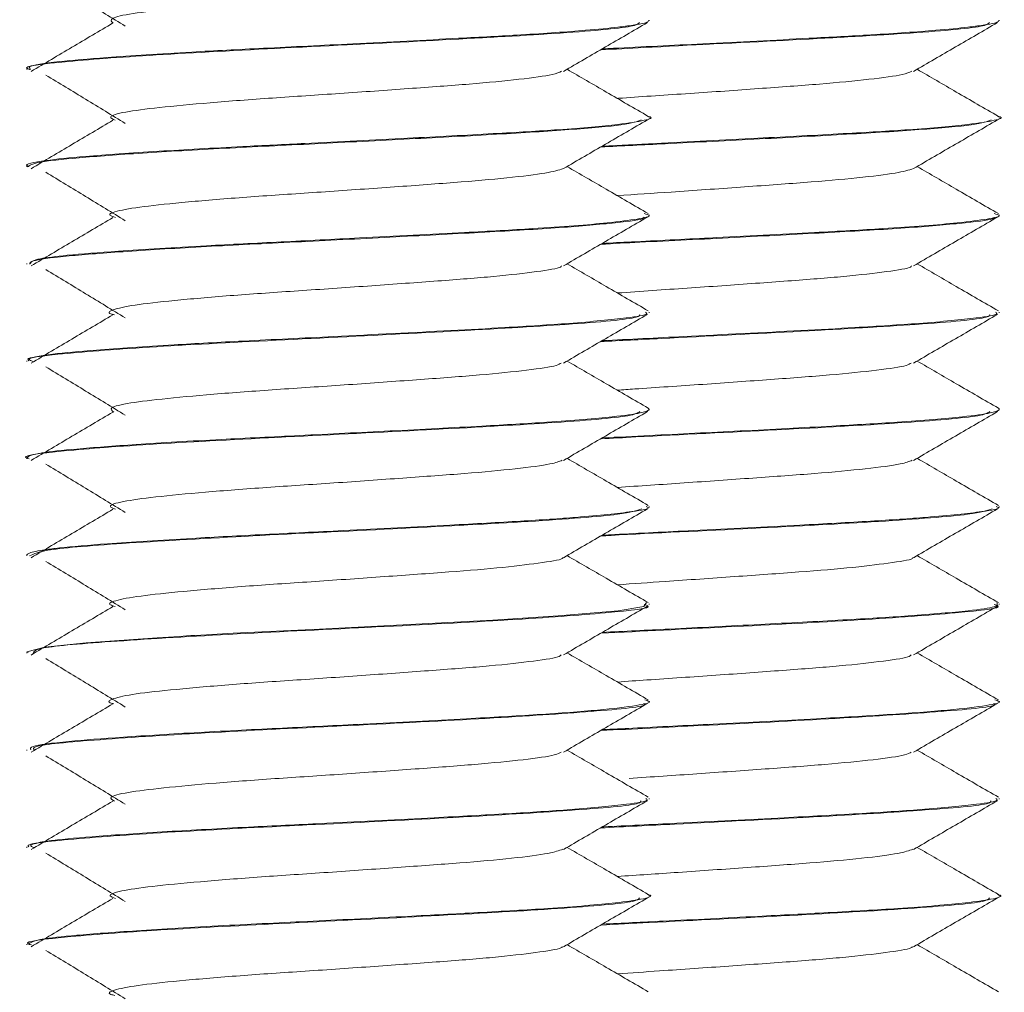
# Model space of a CAD drawing. Header units: millimetres. Extents: x -319 to 825, y -1612 to -168.
# Tile 19 of 41: x -15 to -2, y -229 to -216. Entities that reach past the tile are written whole.
import ezdxf

# ---------------------------------------------------------------- set-up
doc = ezdxf.new("R2010")
doc.units = ezdxf.units.MM

msp = doc.modelspace()

# ---------------------------------------------------------------- linework, layer by layer
at = {"color": 7, "linetype": 'Continuous', "lineweight": 15}
for p, q in [((-6.598, -216.242), (-6.598, -216.233)), ((-2.098, -216.242), (-2.098, -216.233)), ((-14.598, -216.857), (-14.598, -216.867)), ((-6.598, -217.493), (-6.598, -217.483)), ((-2.098, -217.493), (-2.098, -217.483)), ((-14.598, -218.108), (-14.598, -218.118)), ((-6.598, -218.743), (-6.598, -218.733)), ((-2.098, -218.743), (-2.098, -218.733)), ((-14.598, -219.358), (-14.598, -219.368)), ((-6.598, -219.992), (-6.598, -219.983)), ((-2.098, -219.992), (-2.098, -219.983)), ((-14.598, -220.608), (-14.598, -220.617)), ((-6.598, -221.242), (-6.598, -221.233)), ((-2.098, -221.242), (-2.098, -221.233)), ((-14.598, -221.858), (-14.598, -221.868)), ((-6.598, -222.493), (-6.598, -222.483)), ((-2.098, -222.493), (-2.098, -222.483)), ((-14.598, -223.108), (-14.598, -223.118)), ((-6.598, -223.743), (-6.598, -223.733)), ((-2.098, -223.743), (-2.098, -223.733)), ((-14.598, -224.358), (-14.598, -224.368)), ((-6.598, -224.993), (-6.598, -224.983)), ((-2.098, -224.993), (-2.098, -224.983)), ((-14.598, -225.608), (-14.598, -225.617)), ((-6.598, -226.242), (-6.598, -226.233)), ((-2.098, -226.242), (-2.098, -226.233)), ((-14.598, -226.858), (-14.598, -226.867)), ((-6.598, -227.492), (-6.598, -227.482)), ((-2.098, -227.492), (-2.098, -227.482)), ((-14.598, -228.108), (-14.598, -228.117))]:
    msp.add_line(p, q, dxfattribs=at)
at = {"color": 7, "linetype": 'Continuous', "lineweight": 15, "flags": 128}
msp.add_lwpolyline([(-6.629, -223.718), (-6.665, -223.769), (-6.997, -223.821), (-7.766, -223.889), (-8.607, -223.941), (-9.677, -223.998), (-10.836, -224.057), (-11.945, -224.112), (-12.219, -224.127), (-12.361, -224.135), (-12.434, -224.139), (-12.471, -224.141), (-12.48, -224.142), (-12.484, -224.142), (-12.485, -224.142), (-12.485, -224.142), (-12.485, -224.142), (-12.485, -224.142), (-12.485, -224.142), (-12.486, -224.142), (-12.486, -224.142), (-12.49, -224.142), (-12.544, -224.145), (-12.635, -224.151), (-12.922, -224.168), (-13.833, -224.233), (-14.366, -224.288), (-14.595, -224.35), (-14.58, -224.358)], dxfattribs=at)
at = {"color": 7, "linetype": 'Continuous', "lineweight": 15}
for points, knots in [([(-13.488, -216.269), (-13.508, -216.249), (-13.549, -216.208), (-13.269, -216.146), (-12.763, -216.089), (-12.058, -216.026), (-11.218, -215.967), (-10.322, -215.907), (-9.453, -215.844), (-8.683, -215.787), (-8.104, -215.725), (-7.771, -215.676), (-7.739, -215.647), (-7.729, -215.638)], [0, 0, 0, 0, 0.095702, 0.192025, 0.286657, 0.383442, 0.478586, 0.574264, 0.670899, 0.765426, 0.862036, 0.95777, 1, 1, 1, 1]), ([(-14.353, -215.687), (-14.182, -215.79), (-13.84, -215.998), (-13.5, -216.205), (-13.331, -216.309)], [0, 0, 0, 0, 0.500062, 1, 1, 1, 1]), ([(-14.549, -216.867), (-14.565, -216.863), (-14.692, -216.829), (-14.142, -216.763), (-12.933, -216.673), (-11.178, -216.584), (-9.316, -216.491), (-7.744, -216.404), (-6.787, -216.324), (-6.738, -216.279), (-6.721, -216.263)], [0, 0, 0, 0, 0.02107, 0.17142, 0.321097, 0.470195, 0.621042, 0.769656, 0.920586, 1, 1, 1, 1]), ([(-6.602, -216.233), (-6.603, -216.238), (-6.604, -216.262), (-6.727, -216.286), (-6.912, -216.311), (-7.072, -216.331), (-7.457, -216.368), (-8.153, -216.417), (-9.171, -216.472), (-10.323, -216.532), (-11.512, -216.591), (-12.62, -216.647), (-13.551, -216.708), (-14.248, -216.767), (-14.595, -216.817), (-14.562, -216.848), (-14.552, -216.857)], [0, 0, 0, 0, 0.022327, 0.113695, 0.124576, 0.143798, 0.20717, 0.300122, 0.3735, 0.484979, 0.576978, 0.655891, 0.766532, 0.852662, 0.955367, 1, 1, 1, 1]), ([(-13.49, -216.268), (-13.665, -216.372), (-14.017, -216.58), (-14.367, -216.787), (-14.542, -216.891)], [0, 0, 0, 0, 0.499938, 1, 1, 1, 1]), ([(-7.698, -216.89), (-7.518, -216.785), (-7.159, -216.576), (-6.799, -216.368), (-6.619, -216.263)], [0, 0, 0, 0, 0.499696, 1, 1, 1, 1]), ([(-7.223, -216.613), (-7.04, -216.604), (-6.299, -216.564), (-4.804, -216.49), (-3.248, -216.404), (-2.287, -216.324), (-2.238, -216.279), (-2.221, -216.263)], [0, 0, 0, 0, 0.085473, 0.345858, 0.602389, 0.862921, 1, 1, 1, 1]), ([(-2.102, -216.233), (-2.103, -216.238), (-2.104, -216.262), (-2.227, -216.286), (-2.412, -216.311), (-2.571, -216.331), (-2.957, -216.368), (-3.653, -216.417), (-4.672, -216.472), (-5.816, -216.532), (-6.746, -216.577), (-7.152, -216.598), (-7.201, -216.601)], [0, 0, 0, 0, 0.037871, 0.192843, 0.211302, 0.243904, 0.351392, 0.509055, 0.633515, 0.8226, 0.978645, 1, 1, 1, 1]), ([(-3.198, -216.89), (-3.018, -216.785), (-2.659, -216.576), (-2.299, -216.368), (-2.119, -216.263)], [0, 0, 0, 0, 0.499696, 1, 1, 1, 1]), ([(-14.353, -216.937), (-14.182, -217.04), (-13.84, -217.248), (-13.5, -217.455), (-13.331, -217.559)], [0, 0, 0, 0, 0.50005, 1, 1, 1, 1]), ([(-13.462, -217.519), (-13.493, -217.504), (-13.565, -217.47), (-13.364, -217.412), (-12.924, -217.355), (-12.265, -217.293), (-11.455, -217.232), (-10.565, -217.174), (-9.683, -217.111), (-8.878, -217.053), (-8.239, -216.992), (-7.825, -216.936), (-7.752, -216.902), (-7.722, -216.888)], [0, 0, 0, 0, 0.069948, 0.166547, 0.260979, 0.357316, 0.453179, 0.547916, 0.644602, 0.739278, 0.835222, 0.931503, 1, 1, 1, 1]), ([(-6.608, -217.468), (-6.788, -217.364), (-7.136, -217.162), (-7.484, -216.96), (-7.652, -216.863)], [0, 0, 0, 0, 0.517443, 1, 1, 1, 1]), ([(-7.006, -217.237), (-6.984, -217.236), (-6.699, -217.214), (-6.058, -217.174), (-5.184, -217.111), (-4.377, -217.053), (-3.74, -216.992), (-3.325, -216.936), (-3.252, -216.902), (-3.222, -216.888)], [0, 0, 0, 0, 0.014645, 0.185359, 0.359585, 0.530188, 0.703075, 0.876571, 1, 1, 1, 1]), ([(-2.108, -217.468), (-2.288, -217.364), (-2.636, -217.162), (-2.984, -216.96), (-3.152, -216.863)], [0, 0, 0, 0, 0.517432, 1, 1, 1, 1]), ([(-6.613, -217.468), (-6.611, -217.469), (-6.53, -217.486), (-6.653, -217.521), (-6.97, -217.575), (-7.665, -217.636), (-8.611, -217.692), (-9.731, -217.751), (-10.858, -217.809), (-11.955, -217.862), (-12.967, -217.919), (-13.848, -217.98), (-14.408, -218.038), (-14.641, -218.082), (-14.587, -218.106), (-14.582, -218.108)], [0, 0, 0, 0, 0.0020862, 0.0779344, 0.1638749, 0.2662553, 0.3486996, 0.440952, 0.5439419, 0.6080963, 0.7018167, 0.805058, 0.8900784, 0.9896239, 1, 1, 1, 1]), ([(-14.587, -218.118), (-14.56, -218.098), (-14.503, -218.058), (-13.968, -218.001), (-13.147, -217.94), (-12.085, -217.878), (-10.888, -217.821), (-9.668, -217.758), (-8.526, -217.698), (-7.589, -217.639), (-6.852, -217.575), (-6.752, -217.534), (-6.701, -217.513)], [0, 0, 0, 0, 0.094968, 0.194062, 0.294005, 0.394716, 0.493315, 0.594136, 0.693825, 0.793154, 0.894074, 1, 1, 1, 1]), ([(-13.49, -217.518), (-13.665, -217.622), (-14.017, -217.83), (-14.367, -218.037), (-14.542, -218.141)], [0, 0, 0, 0, 0.499963, 1, 1, 1, 1]), ([(-7.698, -218.14), (-7.518, -218.035), (-7.159, -217.826), (-6.799, -217.618), (-6.619, -217.513)], [0, 0, 0, 0, 0.499696, 1, 1, 1, 1]), ([(-7.219, -217.861), (-6.946, -217.848), (-6.278, -217.815), (-5.166, -217.758), (-4.027, -217.698), (-3.088, -217.639), (-2.352, -217.575), (-2.252, -217.534), (-2.201, -217.513)], [0, 0, 0, 0, 0.121538, 0.296337, 0.469171, 0.641381, 0.816351, 1, 1, 1, 1]), ([(-2.113, -217.468), (-2.111, -217.469), (-2.03, -217.486), (-2.153, -217.521), (-2.47, -217.575), (-3.165, -217.636), (-4.111, -217.692), (-5.23, -217.751), (-6.32, -217.806), (-6.974, -217.839), (-7.2, -217.85)], [0, 0, 0, 0, 0.003485, 0.130249, 0.273878, 0.444988, 0.582776, 0.736958, 0.90908, 1, 1, 1, 1]), ([(-3.198, -218.14), (-3.018, -218.035), (-2.659, -217.826), (-2.299, -217.618), (-2.119, -217.513)], [0, 0, 0, 0, 0.499696, 1, 1, 1, 1]), ([(-14.353, -218.187), (-14.182, -218.29), (-13.84, -218.498), (-13.5, -218.705), (-13.331, -218.809)], [0, 0, 0, 0, 0.500062, 1, 1, 1, 1]), ([(-13.457, -218.768), (-13.484, -218.759), (-13.574, -218.731), (-13.439, -218.679), (-13.07, -218.621), (-12.461, -218.56), (-11.686, -218.498), (-10.81, -218.441), (-9.917, -218.378), (-9.083, -218.318), (-8.392, -218.259), (-7.887, -218.196), (-7.76, -218.158), (-7.698, -218.139)], [0, 0, 0, 0, 0.043151, 0.139962, 0.234975, 0.33081, 0.427381, 0.521918, 0.618595, 0.714183, 0.809424, 0.906196, 1, 1, 1, 1]), ([(-6.608, -218.718), (-6.788, -218.614), (-7.136, -218.412), (-7.484, -218.21), (-7.652, -218.113)], [0, 0, 0, 0, 0.517455, 1, 1, 1, 1]), ([(-7.006, -218.487), (-6.777, -218.472), (-6.26, -218.437), (-5.416, -218.378), (-4.584, -218.318), (-3.892, -218.259), (-3.387, -218.196), (-3.26, -218.158), (-3.198, -218.139)], [0, 0, 0, 0, 0.138749, 0.312911, 0.485109, 0.656677, 0.831011, 1, 1, 1, 1]), ([(-2.108, -218.718), (-2.288, -218.614), (-2.636, -218.412), (-2.984, -218.21), (-3.152, -218.113)], [0, 0, 0, 0, 0.517444, 1, 1, 1, 1]), ([(-14.557, -219.368), (-14.557, -219.354), (-14.557, -219.32), (-14.139, -219.265), (-13.398, -219.208), (-12.391, -219.144), (-11.221, -219.087), (-9.994, -219.025), (-8.824, -218.963), (-7.808, -218.906), (-7.074, -218.843), (-6.677, -218.797), (-6.664, -218.77), (-6.661, -218.763)], [0, 0, 0, 0, 0.0675087, 0.1673659, 0.2663145, 0.3671569, 0.4658324, 0.566035, 0.6663674, 0.7649592, 0.8657798, 0.9648828, 1, 1, 1, 1]), ([(-6.66, -218.718), (-6.634, -218.725), (-6.55, -218.749), (-6.729, -218.787), (-7.159, -218.845), (-7.941, -218.905), (-9.055, -218.966), (-10.189, -219.025), (-11.334, -219.082), (-12.423, -219.136), (-13.396, -219.197), (-14.069, -219.25), (-14.513, -219.303), (-14.538, -219.338), (-14.553, -219.358)], [0, 0, 0, 0, 0.033504, 0.109606, 0.186527, 0.300779, 0.380951, 0.489711, 0.568259, 0.646991, 0.754732, 0.839315, 0.906912, 1, 1, 1, 1]), ([(-13.49, -218.768), (-13.665, -218.872), (-14.017, -219.08), (-14.367, -219.287), (-14.542, -219.391)], [0, 0, 0, 0, 0.499938, 1, 1, 1, 1]), ([(-7.698, -219.39), (-7.518, -219.285), (-7.159, -219.076), (-6.799, -218.868), (-6.619, -218.763)], [0, 0, 0, 0, 0.499696, 1, 1, 1, 1]), ([(-7.22, -219.112), (-7.054, -219.103), (-6.506, -219.075), (-5.49, -219.025), (-4.325, -218.963), (-3.308, -218.906), (-2.574, -218.843), (-2.177, -218.797), (-2.164, -218.77), (-2.161, -218.763)], [0, 0, 0, 0, 0.075381, 0.248827, 0.422497, 0.593154, 0.767671, 0.939212, 1, 1, 1, 1]), ([(-2.16, -218.718), (-2.134, -218.725), (-2.05, -218.749), (-2.229, -218.787), (-2.659, -218.845), (-3.441, -218.905), (-4.556, -218.966), (-5.685, -219.025), (-6.635, -219.072), (-7.077, -219.094), (-7.201, -219.101)], [0, 0, 0, 0, 0.055934, 0.182983, 0.311399, 0.50214, 0.635981, 0.817553, 0.948685, 1, 1, 1, 1]), ([(-3.198, -219.39), (-3.018, -219.285), (-2.659, -219.076), (-2.299, -218.868), (-2.119, -218.763)], [0, 0, 0, 0, 0.499696, 1, 1, 1, 1]), ([(-14.353, -219.437), (-14.182, -219.54), (-13.84, -219.748), (-13.5, -219.955), (-13.331, -220.059)], [0, 0, 0, 0, 0.50005, 1, 1, 1, 1]), ([(-13.471, -220.018), (-13.485, -220.015), (-13.578, -219.992), (-13.493, -219.946), (-13.198, -219.886), (-12.644, -219.827), (-11.911, -219.764), (-11.053, -219.707), (-10.156, -219.645), (-9.301, -219.583), (-8.557, -219.526), (-8.022, -219.463), (-7.737, -219.419), (-7.725, -219.394), (-7.723, -219.389)], [0, 0, 0, 0, 0.016525, 0.11318, 0.209142, 0.304226, 0.401142, 0.495964, 0.592261, 0.688682, 0.783423, 0.880315, 0.97555, 1, 1, 1, 1]), ([(-6.608, -219.968), (-6.788, -219.864), (-7.136, -219.662), (-7.484, -219.46), (-7.652, -219.363)], [0, 0, 0, 0, 0.517443, 1, 1, 1, 1]), ([(-7.005, -219.738), (-6.855, -219.728), (-6.426, -219.697), (-5.653, -219.645), (-4.801, -219.583), (-4.056, -219.526), (-3.522, -219.463), (-3.237, -219.419), (-3.225, -219.394), (-3.223, -219.389)], [0, 0, 0, 0, 0.09299, 0.266277, 0.439785, 0.61027, 0.784626, 0.956003, 1, 1, 1, 1]), ([(-2.108, -219.968), (-2.288, -219.864), (-2.636, -219.662), (-2.984, -219.46), (-3.152, -219.363)], [0, 0, 0, 0, 0.517432, 1, 1, 1, 1]), ([(-6.646, -219.983), (-6.633, -219.991), (-6.595, -220.017), (-6.896, -220.063), (-7.511, -220.124), (-8.352, -220.178), (-9.36, -220.232), (-10.534, -220.293), (-11.764, -220.352), (-12.829, -220.41), (-13.699, -220.469), (-14.333, -220.527), (-14.609, -220.574), (-14.578, -220.602), (-14.571, -220.608)], [0, 0, 0, 0, 0.039873, 0.123026, 0.234152, 0.319856, 0.382007, 0.503937, 0.597964, 0.676433, 0.782602, 0.868557, 0.971631, 1, 1, 1, 1]), ([(-14.518, -220.617), (-14.542, -220.609), (-14.653, -220.571), (-14.029, -220.503), (-12.735, -220.411), (-10.946, -220.324), (-9.094, -220.229), (-7.587, -220.142), (-6.726, -220.067), (-6.72, -220.025), (-6.718, -220.013)], [0, 0, 0, 0, 0.03983, 0.189511, 0.339798, 0.488542, 0.639539, 0.788181, 0.938741, 1, 1, 1, 1]), ([(-13.49, -220.018), (-13.665, -220.122), (-14.017, -220.33), (-14.367, -220.537), (-14.542, -220.641)], [0, 0, 0, 0, 0.499963, 1, 1, 1, 1]), ([(-7.698, -220.64), (-7.518, -220.535), (-7.159, -220.326), (-6.799, -220.118), (-6.619, -220.013)], [0, 0, 0, 0, 0.499696, 1, 1, 1, 1]), ([(-7.222, -220.363), (-6.966, -220.35), (-6.14, -220.307), (-4.585, -220.229), (-3.09, -220.142), (-2.226, -220.067), (-2.22, -220.025), (-2.218, -220.013)], [0, 0, 0, 0, 0.117228, 0.377848, 0.634403, 0.894267, 1, 1, 1, 1]), ([(-2.146, -219.983), (-2.133, -219.991), (-2.095, -220.017), (-2.396, -220.063), (-3.011, -220.124), (-3.853, -220.178), (-4.86, -220.232), (-6.003, -220.291), (-6.851, -220.333), (-7.2, -220.35)], [0, 0, 0, 0, 0.0677009, 0.2088856, 0.3975642, 0.5430806, 0.6486047, 0.8556296, 1, 1, 1, 1]), ([(-3.198, -220.64), (-3.018, -220.535), (-2.659, -220.326), (-2.299, -220.118), (-2.119, -220.013)], [0, 0, 0, 0, 0.499696, 1, 1, 1, 1]), ([(-6.608, -221.218), (-6.788, -221.114), (-7.136, -220.912), (-7.484, -220.71), (-7.652, -220.613)], [0, 0, 0, 0, 0.517455, 1, 1, 1, 1]), ([(-2.108, -221.218), (-2.288, -221.114), (-2.636, -220.912), (-2.984, -220.71), (-3.152, -220.613)], [0, 0, 0, 0, 0.517444, 1, 1, 1, 1]), ([(-14.353, -220.687), (-14.182, -220.79), (-13.84, -220.998), (-13.5, -221.205), (-13.331, -221.309)], [0, 0, 0, 0, 0.500062, 1, 1, 1, 1]), ([(-13.478, -221.269), (-13.503, -221.251), (-13.555, -221.212), (-13.301, -221.151), (-12.816, -221.094), (-12.124, -221.031), (-11.293, -220.972), (-10.398, -220.913), (-9.525, -220.849), (-8.743, -220.792), (-8.144, -220.73), (-7.787, -220.679), (-7.744, -220.649), (-7.729, -220.638)], [0, 0, 0, 0, 0.088462, 0.184816, 0.279237, 0.375826, 0.471111, 0.566372, 0.662966, 0.757392, 0.853734, 0.949584, 1, 1, 1, 1]), ([(-7.005, -220.988), (-6.932, -220.983), (-6.589, -220.957), (-5.894, -220.913), (-5.026, -220.849), (-4.243, -220.792), (-3.645, -220.73), (-3.287, -220.679), (-3.244, -220.649), (-3.229, -220.638)], [0, 0, 0, 0, 0.046893, 0.218563, 0.392633, 0.5628, 0.736419, 0.909148, 1, 1, 1, 1]), ([(-6.609, -221.218), (-6.605, -221.222), (-6.579, -221.243), (-6.666, -221.279), (-7.075, -221.335), (-7.786, -221.394), (-8.789, -221.452), (-9.89, -221.51), (-11.055, -221.569), (-12.19, -221.623), (-13.199, -221.684), (-13.975, -221.742), (-14.325, -221.78), (-14.476, -221.807), (-14.571, -221.828), (-14.583, -221.846), (-14.592, -221.858)], [0, 0, 0, 0, 0.014364, 0.096922, 0.175215, 0.281841, 0.361449, 0.45861, 0.549391, 0.630363, 0.730221, 0.820509, 0.902264, 0.918141, 0.945737, 1, 1, 1, 1]), ([(-2.109, -221.218), (-2.105, -221.222), (-2.079, -221.243), (-2.166, -221.279), (-2.575, -221.335), (-3.286, -221.394), (-4.289, -221.452), (-5.388, -221.51), (-6.424, -221.562), (-6.998, -221.59), (-7.2, -221.601)], [0, 0, 0, 0, 0.0239963, 0.1619156, 0.2927111, 0.4708393, 0.603832, 0.7661459, 0.9178043, 1, 1, 1, 1]), ([(-14.567, -221.868), (-14.577, -221.865), (-14.709, -221.833), (-14.189, -221.768), (-13.022, -221.678), (-11.284, -221.589), (-9.42, -221.496), (-7.82, -221.409), (-6.816, -221.328), (-6.744, -221.28), (-6.717, -221.263)], [0, 0, 0, 0, 0.0125, 0.163086, 0.312505, 0.461809, 0.612493, 0.761139, 0.912147, 1, 1, 1, 1]), ([(-13.49, -221.268), (-13.665, -221.372), (-14.017, -221.58), (-14.367, -221.787), (-14.542, -221.891)], [0, 0, 0, 0, 0.499938, 1, 1, 1, 1]), ([(-7.698, -221.89), (-7.518, -221.785), (-7.159, -221.576), (-6.799, -221.368), (-6.619, -221.263)], [0, 0, 0, 0, 0.499696, 1, 1, 1, 1]), ([(-7.222, -221.613), (-7.073, -221.605), (-6.372, -221.567), (-4.905, -221.496), (-3.324, -221.409), (-2.316, -221.328), (-2.244, -221.28), (-2.217, -221.263)], [0, 0, 0, 0, 0.070638, 0.330842, 0.587528, 0.848293, 1, 1, 1, 1]), ([(-3.198, -221.89), (-3.018, -221.785), (-2.659, -221.576), (-2.299, -221.368), (-2.119, -221.263)], [0, 0, 0, 0, 0.499696, 1, 1, 1, 1]), ([(-6.608, -222.468), (-6.788, -222.364), (-7.136, -222.162), (-7.484, -221.96), (-7.652, -221.863)], [0, 0, 0, 0, 0.517443, 1, 1, 1, 1]), ([(-2.108, -222.468), (-2.288, -222.364), (-2.636, -222.162), (-2.984, -221.96), (-3.152, -221.863)], [0, 0, 0, 0, 0.517432, 1, 1, 1, 1]), ([(-14.353, -221.937), (-14.182, -222.04), (-13.84, -222.248), (-13.5, -222.455), (-13.331, -222.559)], [0, 0, 0, 0, 0.500074, 1, 1, 1, 1]), ([(-13.458, -222.518), (-13.489, -222.506), (-13.568, -222.473), (-13.39, -222.417), (-12.972, -222.36), (-12.328, -222.298), (-11.529, -222.237), (-10.642, -222.18), (-9.756, -222.116), (-8.942, -222.058), (-8.286, -221.998), (-7.843, -221.939), (-7.754, -221.904), (-7.715, -221.888)], [0, 0, 0, 0, 0.061456, 0.158112, 0.252627, 0.348793, 0.444867, 0.539441, 0.636114, 0.73098, 0.826684, 0.923111, 1, 1, 1, 1]), ([(-7.007, -222.237), (-6.722, -222.218), (-6.145, -222.179), (-5.255, -222.116), (-4.442, -222.058), (-3.786, -221.998), (-3.343, -221.939), (-3.254, -221.904), (-3.215, -221.888)], [0, 0, 0, 0, 0.169883, 0.344127, 0.515115, 0.687612, 0.86141, 1, 1, 1, 1]), ([(-6.634, -222.483), (-6.623, -222.488), (-6.568, -222.51), (-6.827, -222.553), (-7.385, -222.614), (-8.243, -222.672), (-9.249, -222.726), (-10.402, -222.786), (-11.543, -222.842), (-12.61, -222.897), (-13.541, -222.958), (-14.102, -223.004), (-14.419, -223.044), (-14.551, -223.072), (-14.594, -223.096), (-14.597, -223.105), (-14.598, -223.108)], [0, 0, 0, 0, 0.0221482, 0.1067567, 0.2223683, 0.3001596, 0.3826905, 0.4941837, 0.5754209, 0.6547367, 0.7649232, 0.8519004, 0.889518, 0.9574211, 0.9847948, 1, 1, 1, 1]), ([(-2.134, -222.483), (-2.123, -222.488), (-2.068, -222.51), (-2.327, -222.553), (-2.886, -222.614), (-3.743, -222.672), (-4.75, -222.726), (-5.896, -222.786), (-6.779, -222.828), (-7.147, -222.848), (-7.201, -222.851)], [0, 0, 0, 0, 0.037593, 0.181219, 0.377473, 0.509526, 0.649624, 0.838885, 0.976787, 1, 1, 1, 1]), ([(-14.562, -223.118), (-14.51, -223.09), (-14.401, -223.031), (-13.263, -222.946), (-11.624, -222.854), (-9.749, -222.763), (-8.075, -222.675), (-6.915, -222.588), (-6.758, -222.536), (-6.689, -222.513)], [0, 0, 0, 0, 0.136533, 0.285301, 0.43542, 0.585211, 0.734138, 0.884994, 1, 1, 1, 1]), ([(-13.49, -222.518), (-13.665, -222.622), (-14.017, -222.83), (-14.367, -223.037), (-14.542, -223.141)], [0, 0, 0, 0, 0.499963, 1, 1, 1, 1]), ([(-7.698, -223.14), (-7.518, -223.035), (-7.159, -222.826), (-6.799, -222.618), (-6.619, -222.513)], [0, 0, 0, 0, 0.499696, 1, 1, 1, 1]), ([(-7.22, -222.862), (-7.175, -222.859), (-6.598, -222.826), (-5.228, -222.763), (-3.58, -222.675), (-2.414, -222.588), (-2.257, -222.536), (-2.189, -222.513)], [0, 0, 0, 0, 0.02215, 0.281586, 0.539527, 0.800808, 1, 1, 1, 1]), ([(-3.198, -223.14), (-3.018, -223.035), (-2.659, -222.826), (-2.299, -222.618), (-2.119, -222.513)], [0, 0, 0, 0, 0.499696, 1, 1, 1, 1]), ([(-13.459, -223.768), (-13.484, -223.761), (-13.576, -223.735), (-13.459, -223.684), (-13.112, -223.625), (-12.52, -223.566), (-11.758, -223.503), (-10.887, -223.446), (-9.992, -223.383), (-9.152, -223.323), (-8.437, -223.265), (-7.949, -223.201), (-7.704, -223.162), (-7.706, -223.141), (-7.706, -223.139)], [0, 0, 0, 0, 0.034756, 0.131618, 0.226973, 0.322632, 0.419408, 0.514042, 0.610698, 0.706645, 0.801736, 0.898643, 0.993454, 1, 1, 1, 1]), ([(-6.608, -223.718), (-6.788, -223.614), (-7.136, -223.412), (-7.484, -223.21), (-7.652, -223.113)], [0, 0, 0, 0, 0.517455, 1, 1, 1, 1]), ([(-7.006, -223.488), (-6.802, -223.474), (-6.313, -223.44), (-5.49, -223.383), (-4.653, -223.323), (-3.936, -223.265), (-3.449, -223.201), (-3.204, -223.162), (-3.206, -223.141), (-3.206, -223.139)], [0, 0, 0, 0, 0.124479, 0.298618, 0.471481, 0.642796, 0.817394, 0.988204, 1, 1, 1, 1]), ([(-2.108, -223.718), (-2.288, -223.614), (-2.636, -223.412), (-2.984, -223.21), (-3.152, -223.113)], [0, 0, 0, 0, 0.517444, 1, 1, 1, 1]), ([(-14.353, -223.187), (-14.182, -223.29), (-13.84, -223.498), (-13.5, -223.705), (-13.331, -223.809)], [0, 0, 0, 0, 0.500062, 1, 1, 1, 1]), ([(-13.49, -223.768), (-13.665, -223.872), (-14.017, -224.08), (-14.367, -224.287), (-14.542, -224.391)], [0, 0, 0, 0, 0.499938, 1, 1, 1, 1]), ([(-14.515, -224.368), (-14.505, -224.345), (-14.483, -224.292), (-13.509, -224.213), (-11.95, -224.119), (-10.091, -224.031), (-8.324, -223.94), (-7.09, -223.848), (-6.517, -223.785), (-6.641, -223.749), (-6.661, -223.743)], [0, 0, 0, 0, 0.105835, 0.249455, 0.395243, 0.539317, 0.683986, 0.829262, 0.973033, 1, 1, 1, 1]), ([(-7.698, -224.39), (-7.518, -224.285), (-7.159, -224.076), (-6.799, -223.868), (-6.619, -223.763)], [0, 0, 0, 0, 0.499672, 1, 1, 1, 1]), ([(-7.218, -224.111), (-6.681, -224.084), (-5.546, -224.028), (-3.821, -223.94), (-2.591, -223.848), (-2.016, -223.785), (-2.141, -223.749), (-2.161, -223.743)], [0, 0, 0, 0, 0.220017, 0.464958, 0.710926, 0.954343, 1, 1, 1, 1]), ([(-2.129, -223.718), (-2.121, -223.735), (-2.105, -223.771), (-2.488, -223.825), (-3.159, -223.885), (-4.109, -223.942), (-5.167, -223.998), (-6.25, -224.053), (-6.914, -224.086), (-7.2, -224.1)], [0, 0, 0, 0, 0.1328976, 0.2716402, 0.4450204, 0.5831351, 0.7332832, 0.8850646, 1, 1, 1, 1]), ([(-3.198, -224.39), (-3.018, -224.285), (-2.659, -224.076), (-2.299, -223.868), (-2.119, -223.763)], [0, 0, 0, 0, 0.499672, 1, 1, 1, 1]), ([(-13.48, -225.018), (-13.487, -225.016), (-13.578, -224.995), (-13.505, -224.951), (-13.236, -224.89), (-12.698, -224.833), (-11.979, -224.769), (-11.129, -224.712), (-10.232, -224.651), (-9.371, -224.588), (-8.614, -224.531), (-8.058, -224.468), (-7.752, -224.422), (-7.732, -224.395), (-7.727, -224.389)], [0, 0, 0, 0, 0.008178, 0.104685, 0.200881, 0.295774, 0.392699, 0.487686, 0.583766, 0.680351, 0.775012, 0.871841, 0.967352, 1, 1, 1, 1]), ([(-6.608, -224.968), (-6.788, -224.864), (-7.136, -224.662), (-7.484, -224.46), (-7.652, -224.363)], [0, 0, 0, 0, 0.517443, 1, 1, 1, 1]), ([(-7.005, -224.738), (-6.88, -224.729), (-6.478, -224.701), (-5.729, -224.651), (-4.871, -224.588), (-4.114, -224.531), (-3.558, -224.468), (-3.252, -224.422), (-3.232, -224.395), (-3.227, -224.389)], [0, 0, 0, 0, 0.078487, 0.25131, 0.42504, 0.59531, 0.769477, 0.941274, 1, 1, 1, 1]), ([(-2.108, -224.968), (-2.288, -224.864), (-2.636, -224.662), (-2.984, -224.46), (-3.152, -224.363)], [0, 0, 0, 0, 0.517432, 1, 1, 1, 1]), ([(-14.353, -224.437), (-14.182, -224.54), (-13.84, -224.748), (-13.5, -224.955), (-13.331, -225.059)], [0, 0, 0, 0, 0.500074, 1, 1, 1, 1]), ([(-6.654, -224.968), (-6.631, -224.974), (-6.542, -224.999), (-6.741, -225.041), (-7.206, -225.098), (-7.982, -225.157), (-9.01, -225.213), (-10.157, -225.273), (-11.152, -225.323), (-11.854, -225.357), (-12.573, -225.396), (-13.382, -225.446), (-14.124, -225.504), (-14.561, -225.558), (-14.551, -225.594), (-14.547, -225.608)], [0, 0, 0, 0, 0.0286602, 0.1128663, 0.2045282, 0.2952307, 0.3789318, 0.4858868, 0.5667859, 0.6094862, 0.6549903, 0.7480242, 0.8360934, 0.9364086, 1, 1, 1, 1]), ([(-13.49, -225.018), (-13.665, -225.122), (-14.017, -225.33), (-14.367, -225.537), (-14.542, -225.641)], [0, 0, 0, 0, 0.499963, 1, 1, 1, 1]), ([(-14.495, -225.617), (-14.511, -225.6), (-14.556, -225.553), (-13.733, -225.48), (-12.269, -225.385), (-10.428, -225.298), (-8.616, -225.205), (-7.28, -225.116), (-6.602, -225.052), (-6.662, -225.017), (-6.669, -225.013)], [0, 0, 0, 0, 0.081933, 0.230545, 0.381415, 0.529937, 0.680358, 0.829631, 0.97877, 1, 1, 1, 1]), ([(-7.698, -225.64), (-7.518, -225.535), (-7.159, -225.326), (-6.799, -225.118), (-6.619, -225.013)], [0, 0, 0, 0, 0.499696, 1, 1, 1, 1]), ([(-7.22, -225.362), (-6.796, -225.341), (-5.781, -225.29), (-4.111, -225.205), (-2.781, -225.116), (-2.102, -225.052), (-2.162, -225.017), (-2.169, -225.013)], [0, 0, 0, 0, 0.186936, 0.447116, 0.705314, 0.963274, 1, 1, 1, 1]), ([(-2.154, -224.968), (-2.131, -224.974), (-2.042, -224.999), (-2.241, -225.041), (-2.706, -225.098), (-3.482, -225.157), (-4.51, -225.213), (-5.655, -225.273), (-6.606, -225.321), (-7.07, -225.344), (-7.199, -225.35)], [0, 0, 0, 0, 0.047905, 0.188649, 0.341853, 0.493454, 0.633352, 0.812117, 0.947333, 1, 1, 1, 1]), ([(-3.198, -225.64), (-3.018, -225.535), (-2.659, -225.326), (-2.299, -225.118), (-2.119, -225.013)], [0, 0, 0, 0, 0.499696, 1, 1, 1, 1]), ([(-13.469, -226.269), (-13.498, -226.252), (-13.56, -226.216), (-13.331, -226.156), (-12.866, -226.099), (-12.19, -226.036), (-11.368, -225.976), (-10.475, -225.918), (-9.597, -225.855), (-8.804, -225.797), (-8.187, -225.736), (-7.804, -225.682), (-7.748, -225.65), (-7.727, -225.638)], [0, 0, 0, 0, 0.079929, 0.176417, 0.270815, 0.367308, 0.462878, 0.557872, 0.654529, 0.74904, 0.845219, 0.941288, 1, 1, 1, 1]), ([(-6.608, -226.218), (-6.788, -226.114), (-7.136, -225.912), (-7.484, -225.71), (-7.652, -225.613)], [0, 0, 0, 0, 0.517455, 1, 1, 1, 1]), ([(-6.855, -225.977), (-6.564, -225.957), (-5.978, -225.918), (-5.096, -225.855), (-4.305, -225.797), (-3.687, -225.736), (-3.304, -225.682), (-3.248, -225.65), (-3.227, -225.638)], [0, 0, 0, 0, 0.176858, 0.356812, 0.532773, 0.711835, 0.890694, 1, 1, 1, 1]), ([(-2.108, -226.218), (-2.288, -226.114), (-2.636, -225.912), (-2.984, -225.71), (-3.152, -225.613)], [0, 0, 0, 0, 0.517444, 1, 1, 1, 1]), ([(-14.353, -225.687), (-14.182, -225.79), (-13.84, -225.998), (-13.5, -226.205), (-13.331, -226.309)], [0, 0, 0, 0, 0.500062, 1, 1, 1, 1]), ([(-6.641, -226.233), (-6.63, -226.241), (-6.594, -226.267), (-6.886, -226.312), (-7.493, -226.373), (-8.386, -226.43), (-9.451, -226.487), (-10.596, -226.546), (-11.755, -226.602), (-12.788, -226.658), (-13.687, -226.718), (-14.14, -226.758), (-14.344, -226.785), (-14.48, -226.806), (-14.599, -226.832), (-14.579, -226.851), (-14.573, -226.858)], [0, 0, 0, 0, 0.037528, 0.122319, 0.230998, 0.316222, 0.399897, 0.51106, 0.586965, 0.678589, 0.778019, 0.868131, 0.882074, 0.905551, 0.969752, 1, 1, 1, 1]), ([(-14.503, -226.867), (-14.528, -226.856), (-14.622, -226.815), (-13.934, -226.745), (-12.578, -226.652), (-10.768, -226.565), (-8.926, -226.471), (-7.474, -226.383), (-6.681, -226.312), (-6.703, -226.272), (-6.708, -226.263)], [0, 0, 0, 0, 0.05435, 0.203571, 0.354194, 0.502766, 0.653699, 0.802465, 0.952565, 1, 1, 1, 1]), ([(-13.49, -226.268), (-13.665, -226.372), (-14.017, -226.58), (-14.367, -226.787), (-14.542, -226.891)], [0, 0, 0, 0, 0.499938, 1, 1, 1, 1]), ([(-7.698, -226.89), (-7.518, -226.785), (-7.159, -226.576), (-6.799, -226.368), (-6.619, -226.263)], [0, 0, 0, 0, 0.499672, 1, 1, 1, 1]), ([(-7.222, -226.613), (-6.908, -226.597), (-6.017, -226.551), (-4.419, -226.471), (-2.976, -226.383), (-2.181, -226.312), (-2.203, -226.272), (-2.208, -226.263)], [0, 0, 0, 0, 0.141379, 0.40201, 0.658899, 0.918089, 1, 1, 1, 1]), ([(-2.141, -226.233), (-2.13, -226.241), (-2.094, -226.267), (-2.386, -226.312), (-2.993, -226.373), (-3.885, -226.43), (-4.953, -226.487), (-6.085, -226.546), (-6.897, -226.584), (-7.193, -226.6), (-7.2, -226.6)], [0, 0, 0, 0, 0.063745, 0.207771, 0.392372, 0.537132, 0.679263, 0.868083, 0.997014, 1, 1, 1, 1]), ([(-3.198, -226.89), (-3.018, -226.785), (-2.659, -226.576), (-2.299, -226.368), (-2.119, -226.263)], [0, 0, 0, 0, 0.499672, 1, 1, 1, 1]), ([(-14.353, -226.937), (-14.182, -227.04), (-13.84, -227.248), (-13.5, -227.455), (-13.331, -227.559)], [0, 0, 0, 0, 0.500074, 1, 1, 1, 1]), ([(-13.456, -227.518), (-13.487, -227.507), (-13.571, -227.477), (-13.414, -227.423), (-13.018, -227.365), (-12.39, -227.304), (-11.602, -227.242), (-10.719, -227.185), (-9.83, -227.121), (-9.006, -227.063), (-8.334, -227.003), (-7.862, -226.942), (-7.756, -226.905), (-7.707, -226.888)], [0, 0, 0, 0, 0.052983, 0.14966, 0.244306, 0.340269, 0.436521, 0.53098, 0.627602, 0.722711, 0.818143, 0.914678, 1, 1, 1, 1]), ([(-6.608, -227.468), (-6.788, -227.364), (-7.136, -227.162), (-7.484, -226.96), (-7.652, -226.863)], [0, 0, 0, 0, 0.517443, 1, 1, 1, 1]), ([(-7.007, -227.237), (-6.748, -227.22), (-6.198, -227.183), (-5.329, -227.122), (-4.507, -227.063), (-3.834, -227.003), (-3.362, -226.942), (-3.256, -226.905), (-3.207, -226.888)], [0, 0, 0, 0, 0.155352, 0.329355, 0.500632, 0.672497, 0.846342, 1, 1, 1, 1]), ([(-2.108, -227.468), (-2.288, -227.364), (-2.636, -227.162), (-2.984, -226.96), (-3.152, -226.863)], [0, 0, 0, 0, 0.517432, 1, 1, 1, 1]), ([(-14.538, -228.117), (-14.557, -228.112), (-14.68, -228.077), (-14.108, -228.01), (-12.873, -227.919), (-11.106, -227.831), (-9.247, -227.737), (-7.694, -227.65), (-6.768, -227.572), (-6.733, -227.527), (-6.721, -227.513)], [0, 0, 0, 0, 0.026859, 0.177015, 0.326882, 0.475856, 0.626779, 0.775385, 0.926231, 1, 1, 1, 1]), ([(-6.617, -227.468), (-6.613, -227.469), (-6.527, -227.49), (-6.665, -227.526), (-7.049, -227.583), (-7.772, -227.644), (-8.741, -227.699), (-9.775, -227.754), (-10.909, -227.811), (-12.126, -227.87), (-13.192, -227.933), (-13.968, -227.991), (-14.494, -228.047), (-14.548, -228.086), (-14.577, -228.108)], [0, 0, 0, 0, 0.005034, 0.095815, 0.168614, 0.280886, 0.36591, 0.441224, 0.536004, 0.627899, 0.730035, 0.820953, 0.901664, 1, 1, 1, 1]), ([(-13.49, -227.518), (-13.665, -227.622), (-14.017, -227.83), (-14.367, -228.037), (-14.542, -228.141)], [0, 0, 0, 0, 0.49995, 1, 1, 1, 1]), ([(-7.698, -228.14), (-7.518, -228.035), (-7.159, -227.826), (-6.799, -227.618), (-6.619, -227.513)], [0, 0, 0, 0, 0.499696, 1, 1, 1, 1]), ([(-7.223, -227.863), (-7.017, -227.852), (-6.25, -227.812), (-4.736, -227.737), (-3.198, -227.65), (-2.267, -227.572), (-2.233, -227.527), (-2.221, -227.513)], [0, 0, 0, 0, 0.095363, 0.355846, 0.612329, 0.87268, 1, 1, 1, 1]), ([(-2.117, -227.468), (-2.113, -227.469), (-2.027, -227.49), (-2.165, -227.526), (-2.549, -227.583), (-3.272, -227.644), (-4.241, -227.699), (-5.273, -227.754), (-6.29, -227.805), (-6.941, -227.837), (-7.2, -227.85)], [0, 0, 0, 0, 0.008404, 0.15999, 0.28155, 0.469022, 0.610996, 0.736757, 0.89502, 1, 1, 1, 1]), ([(-3.198, -228.14), (-3.018, -228.035), (-2.659, -227.826), (-2.299, -227.618), (-2.119, -227.513)], [0, 0, 0, 0, 0.499696, 1, 1, 1, 1]), ([(-14.353, -228.187), (-14.182, -228.29), (-13.84, -228.498), (-13.5, -228.705), (-13.331, -228.809)], [0, 0, 0, 0, 0.500062, 1, 1, 1, 1]), ([(-13.464, -228.768), (-13.484, -228.763), (-13.577, -228.738), (-13.476, -228.69), (-13.153, -228.63), (-12.578, -228.571), (-11.829, -228.508), (-10.964, -228.451), (-10.067, -228.389), (-9.22, -228.328), (-8.491, -228.27), (-7.981, -228.206), (-7.719, -228.165), (-7.716, -228.142), (-7.715, -228.139)], [0, 0, 0, 0, 0.026347, 0.123133, 0.218782, 0.314152, 0.411015, 0.505705, 0.602215, 0.698397, 0.793298, 0.89022, 0.985197, 1, 1, 1, 1]), ([(-6.608, -228.718), (-6.788, -228.614), (-7.136, -228.412), (-7.484, -228.21), (-7.652, -228.113)], [0, 0, 0, 0, 0.51743, 1, 1, 1, 1]), ([(-7.006, -228.488), (-6.827, -228.476), (-6.365, -228.444), (-5.565, -228.389), (-4.721, -228.328), (-3.991, -228.27), (-3.481, -228.206), (-3.219, -228.165), (-3.216, -228.142), (-3.215, -228.139)], [0, 0, 0, 0, 0.1099852, 0.2837598, 0.456944, 0.6278214, 0.8023356, 0.9733484, 1, 1, 1, 1]), ([(-2.108, -228.718), (-2.288, -228.614), (-2.636, -228.412), (-2.984, -228.21), (-3.152, -228.113)], [0, 0, 0, 0, 0.517419, 1, 1, 1, 1])]:
    msp.add_open_spline(points, degree=3, knots=knots, dxfattribs=at)

doc.saveas('drawing.dxf')
